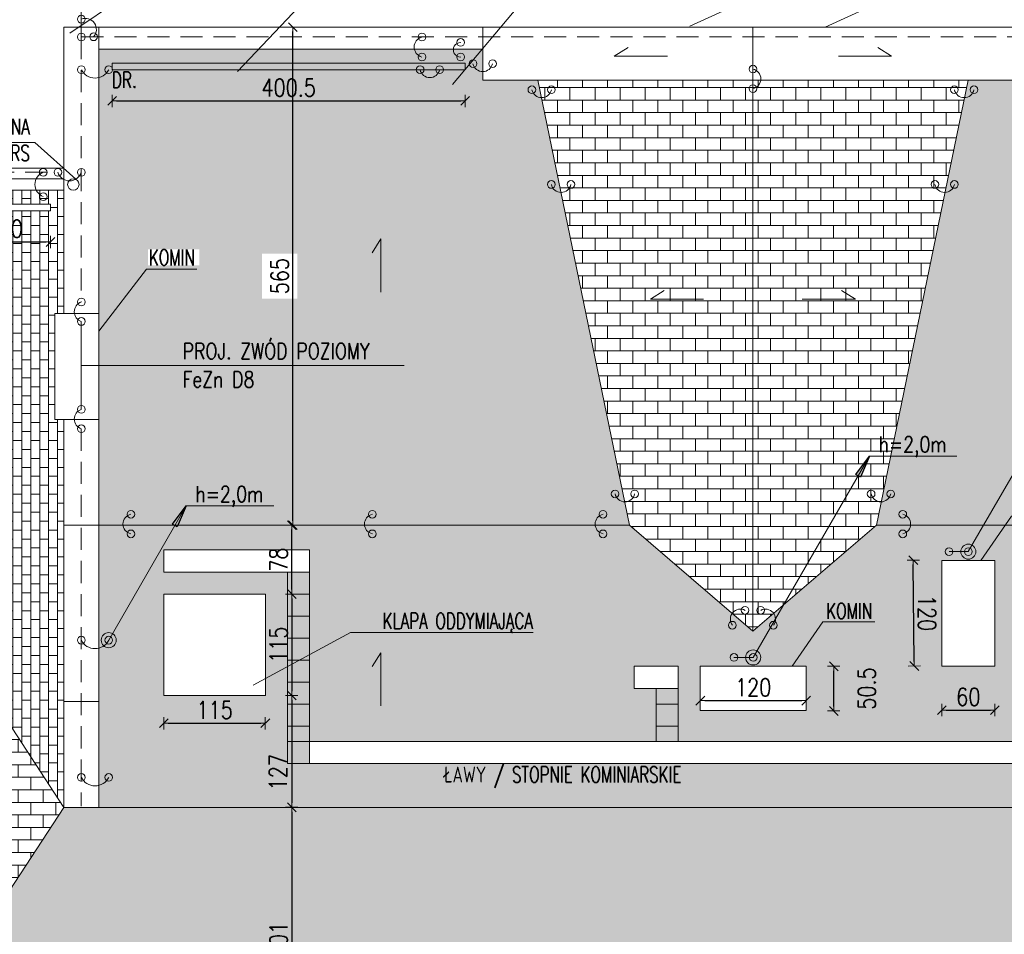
# Model space of a CAD drawing. Header units: millimetres. Extents: x 5973 to 39040, y 4443 to 37727.
# Tile 45 of 52: x 16274 to 17391, y 22097 to 23134. Entities that reach past the tile are written whole.
import ezdxf
from ezdxf.enums import TextEntityAlignment as Align

# ---------------------------------------------------------------- set-up
doc = ezdxf.new("R2010")
doc.units = ezdxf.units.MM
doc.linetypes.add('HIDDEN', pattern=[0.375, 0.25, -0.125])
for name, color, linetype, lineweight in [('!MODUS_OPIS', 3, 'Continuous', 13), ('Cienka', 3, 'Continuous', 9), ('E_0', 4, 'Continuous', 15), ('Widok', 1, 'Continuous', 15), ('WYMIAROWANIE', 1, 'Continuous', 18)]:
    doc.layers.add(name, color=color, linetype=linetype, lineweight=lineweight)
doc.layers.add('E_ODN', color=1, linetype='Continuous')
doc.layers.add('INSTALACJA ODGROMOWA', color=7, linetype='Continuous')
doc.styles.add('TXT', font='simplex.shx', dxfattribs={"width": 0.8})
doc.dimstyles.new('DIM100', dxfattribs={"dimscale": 5, "dimtxt": 4, "dimasz": 1, "dimexe": 0, "dimexo": 0, "dimgap": 1, "dimtad": 1, "dimdec": 4, "dimrnd": 0.5, "dimdsep": 46, "dimtxsty": 'TXT', "dimblk1": 'TICK1', "dimblk2": 'TICK1', "dimsah": 1, "dimcen": 0, "dimse1": 1, "dimse2": 1, "dimclrd": 1, "dimclre": 7, "dimclrt": 9, "dimadec": 0, "dimazin": 0, "dimtfac": 1, "dimtdec": 4, "dimtmove": 2, "dimatfit": 3, "dimldrblk": 'TICK1', "dimfxl": 1, "dimtolj": 1, "dimarcsym": 0})
pattern_1 = [(90, (0.04, 0), (-10.16, 6e-16), []), (180, (0.04, 0), (-10.16, -10.16), [10.16, -10.16])]

# ---------------------------------------------------------------- blocks, each defined once
blk = doc.blocks.new('TICK1')
at = {"color": 2}
blk.add_line((-1, -1), (1, 1), dxfattribs=at)
at = {"color": 0}
for p, q in [((0, 0), (-1, 0)), ((0, -1.4), (0, 1.4))]:
    blk.add_line(p, q, dxfattribs=at)
blk = doc.blocks.new('*D140')
at = {"layer": 'Defpoints', "color": 0, "transparency": 16777216}
for p in [(16552.6, 22336.1), (16437.6, 22306.8), (16552.6, 22306.8)]:
    blk.add_point(p, dxfattribs=at)
at = {"layer": 'WYMIAROWANIE', "color": 1, "lineweight": -2, "transparency": 16777216}
blk.add_line((16442.6, 22336.1), (16547.6, 22336.1), dxfattribs=at)
at = {"layer": 'WYMIAROWANIE', "color": 1, "lineweight": -2, "transparency": 16777216, "xscale": 5, "yscale": 5, "zscale": 5, "rotation": 180}
blk.add_blockref('TICK1', (16437.6, 22336.1), dxfattribs=at)
at = {"layer": 'WYMIAROWANIE', "color": 1, "lineweight": -2, "transparency": 16777216, "xscale": 5, "yscale": 5, "zscale": 5}
blk.add_blockref('TICK1', (16552.6, 22336.1), dxfattribs=at)
at = {"layer": 'WYMIAROWANIE', "color": 9, "transparency": 16777216, "insert": (16495.1, 22351.1), "char_height": 20, "attachment_point": 5, "style": 'TXT'}
blk.add_mtext('\\A1;115', dxfattribs=at)
blk = doc.blocks.new('*D141')
at = {"layer": 'Defpoints', "color": 0, "transparency": 16777216}
for p in [(16552.6, 22482.6), (16552.6, 22367.6), (16582.6, 22367.6)]:
    blk.add_point(p, dxfattribs=at)
at = {"layer": 'WYMIAROWANIE', "color": 1, "lineweight": -2, "transparency": 16777216}
blk.add_line((16582.6, 22477.6), (16582.6, 22372.6), dxfattribs=at)
at = {"layer": 'WYMIAROWANIE', "color": 1, "lineweight": -2, "transparency": 16777216, "xscale": 5, "yscale": 5, "zscale": 5}
for p, rotation in [((16582.6, 22482.6), 90), ((16582.6, 22367.6), 270)]:
    blk.add_blockref('TICK1', p, dxfattribs=dict(at, rotation=rotation))
at = {"layer": 'WYMIAROWANIE', "color": 9, "transparency": 16777216, "insert": (16567.6, 22425.1), "char_height": 20, "attachment_point": 5, "rotation": 90, "style": 'TXT'}
blk.add_mtext('\\A1;115', dxfattribs=at)
blk = doc.blocks.new('*D142')
at = {"layer": 'Defpoints', "color": 0, "transparency": 16777216}
for p in [(16582.6, 22560.7), (16582.6, 22560.7), (16582.6, 22482.6)]:
    blk.add_point(p, dxfattribs=at)
at = {"layer": 'WYMIAROWANIE', "color": 1, "lineweight": -2, "transparency": 16777216}
blk.add_line((16582.6, 22487.6), (16582.6, 22555.7), dxfattribs=at)
at = {"layer": 'WYMIAROWANIE', "color": 1, "lineweight": -2, "transparency": 16777216, "xscale": 5, "yscale": 5, "zscale": 5}
for p, rotation in [((16582.6, 22560.7), 90), ((16582.6, 22482.6), 270)]:
    blk.add_blockref('TICK1', p, dxfattribs=dict(at, rotation=rotation))
at = {"layer": 'WYMIAROWANIE', "color": 9, "transparency": 16777216, "insert": (16567.6, 22521.6), "char_height": 20, "attachment_point": 5, "rotation": 90, "style": 'TXT'}
blk.add_mtext('\\A1;78', dxfattribs=at)
blk = doc.blocks.new('*D143')
at = {"layer": 'Defpoints', "color": 0, "transparency": 16777216}
for p in [(16582.6, 23125.7), (16583.9, 23125.7), (16582.6, 22560.7)]:
    blk.add_point(p, dxfattribs=at)
at = {"layer": 'WYMIAROWANIE', "color": 1, "lineweight": -2, "transparency": 16777216}
blk.add_line((16583.9, 22565.7), (16583.9, 23120.7), dxfattribs=at)
at = {"layer": 'WYMIAROWANIE', "color": 1, "lineweight": -2, "transparency": 16777216, "xscale": 5, "yscale": 5, "zscale": 5}
for p, rotation in [((16583.9, 23125.7), 90), ((16583.9, 22560.7), 270)]:
    blk.add_blockref('TICK1', p, dxfattribs=dict(at, rotation=rotation))
at = {"layer": 'WYMIAROWANIE', "color": 9, "transparency": 16777216, "insert": (16568.9, 22843.2), "char_height": 20, "attachment_point": 5, "rotation": 90, "style": 'TXT'}
blk.add_mtext('\\A1;565', dxfattribs=at)
blk = doc.blocks.new('*D144')
at = {"layer": 'Defpoints', "color": 0, "transparency": 16777216}
for p in [(16552.6, 22367.6), (16552.6, 22240.7), (16582.6, 22240.7)]:
    blk.add_point(p, dxfattribs=at)
at = {"layer": 'WYMIAROWANIE', "color": 1, "lineweight": -2, "transparency": 16777216}
blk.add_line((16582.6, 22362.6), (16582.6, 22245.7), dxfattribs=at)
at = {"layer": 'WYMIAROWANIE', "color": 1, "lineweight": -2, "transparency": 16777216, "xscale": 5, "yscale": 5, "zscale": 5}
for p, rotation in [((16582.6, 22367.6), 90), ((16582.6, 22240.7), 270)]:
    blk.add_blockref('TICK1', p, dxfattribs=dict(at, rotation=rotation))
at = {"layer": 'WYMIAROWANIE', "color": 9, "transparency": 16777216, "insert": (16566.9, 22280.5), "char_height": 20, "attachment_point": 5, "rotation": 90, "style": 'TXT'}
blk.add_mtext('\\A1;127', dxfattribs=at)
blk = doc.blocks.new('*D145')
at = {"layer": 'Defpoints', "color": 0, "transparency": 16777216}
for p in [(16583.9, 22240.7), (16409.9, 21939.7), (16582.6, 21939.7)]:
    blk.add_point(p, dxfattribs=at)
at = {"layer": 'WYMIAROWANIE', "color": 1, "lineweight": -2, "transparency": 16777216}
blk.add_line((16582.6, 22235.7), (16582.6, 21944.7), dxfattribs=at)
at = {"layer": 'WYMIAROWANIE', "color": 1, "lineweight": -2, "transparency": 16777216, "xscale": 5, "yscale": 5, "zscale": 5}
for p, rotation in [((16582.6, 22240.7), 90), ((16582.6, 21939.7), 270)]:
    blk.add_blockref('TICK1', p, dxfattribs=dict(at, rotation=rotation))
at = {"layer": 'WYMIAROWANIE', "color": 9, "transparency": 16777216, "insert": (16567.6, 22090.2), "char_height": 20, "attachment_point": 5, "rotation": 90, "style": 'TXT'}
blk.add_mtext('\\A1;301', dxfattribs=at)
blk = doc.blocks.new('*D157')
at = {"layer": 'Defpoints', "color": 0, "transparency": 16777216}
for p in [(15561.9, 23463.7), (15561.9, 22625.2), (19083, 22625.2)]:
    blk.add_point(p, dxfattribs=at)
at = {"layer": 'WYMIAROWANIE', "color": 1, "lineweight": -2, "transparency": 16777216}
blk.add_line((19078, 23463.7), (15566.9, 23463.7), dxfattribs=at)
at = {"layer": 'WYMIAROWANIE', "color": 1, "lineweight": -2, "transparency": 16777216, "xscale": 5, "yscale": 5, "zscale": 5, "rotation": 180}
blk.add_blockref('TICK1', (15561.9, 23463.7), dxfattribs=at)
at = {"layer": 'WYMIAROWANIE', "color": 1, "lineweight": -2, "transparency": 16777216, "xscale": 5, "yscale": 5, "zscale": 5}
blk.add_blockref('TICK1', (19083, 23463.7), dxfattribs=at)
at = {"layer": 'WYMIAROWANIE', "color": 9, "transparency": 16777216, "insert": (17322.5, 23478.7), "char_height": 20, "attachment_point": 5, "style": 'TXT'}
blk.add_mtext('\\A1;3521', dxfattribs=at)
blk = doc.blocks.new('*D172')
at = {"layer": 'Defpoints', "color": 0, "transparency": 16777216}
for p in [(16650, 23125.7), (19382.3, 23125.7), (16650, 20607.6)]:
    blk.add_point(p, dxfattribs=at)
at = {"layer": 'WYMIAROWANIE', "color": 1, "lineweight": -2, "transparency": 16777216}
blk.add_line((19382.3, 20612.6), (19382.3, 23120.7), dxfattribs=at)
at = {"layer": 'WYMIAROWANIE', "color": 1, "lineweight": -2, "transparency": 16777216, "xscale": 5, "yscale": 5, "zscale": 5}
for p, rotation in [((19382.3, 23125.7), 90), ((19382.3, 20607.6), 270)]:
    blk.add_blockref('TICK1', p, dxfattribs=dict(at, rotation=rotation))
at = {"layer": 'WYMIAROWANIE', "color": 9, "transparency": 16777216, "insert": (19367.3, 21866.6), "char_height": 20, "attachment_point": 5, "rotation": 90, "style": 'TXT'}
blk.add_mtext('\\A1;2518', dxfattribs=at)
blk = doc.blocks.new('*D250')
at = {"layer": 'Defpoints', "color": 0, "transparency": 16777216}
for p in [(17319.9, 22400.7), (17379.9, 22400.7), (17379.9, 22351)]:
    blk.add_point(p, dxfattribs=at)
at = {"layer": 'WYMIAROWANIE', "color": 1, "lineweight": -2, "transparency": 16777216}
blk.add_line((17324.9, 22351), (17374.9, 22351), dxfattribs=at)
at = {"layer": 'WYMIAROWANIE', "color": 1, "lineweight": -2, "transparency": 16777216, "xscale": 5, "yscale": 5, "zscale": 5, "rotation": 180}
blk.add_blockref('TICK1', (17319.9, 22351), dxfattribs=at)
at = {"layer": 'WYMIAROWANIE', "color": 1, "lineweight": -2, "transparency": 16777216, "xscale": 5, "yscale": 5, "zscale": 5}
blk.add_blockref('TICK1', (17379.9, 22351), dxfattribs=at)
at = {"layer": 'WYMIAROWANIE', "color": 9, "transparency": 16777216, "insert": (17349.9, 22366), "char_height": 20, "attachment_point": 5, "style": 'TXT'}
blk.add_mtext('\\A1;60', dxfattribs=at)
blk = doc.blocks.new('*D251')
at = {"layer": 'Defpoints', "color": 0, "transparency": 16777216}
for p in [(17255.1, 22520.7), (17287.4, 22521), (17256.2, 22400.7)]:
    blk.add_point(p, dxfattribs=at)
at = {"layer": 'WYMIAROWANIE', "color": 1, "lineweight": -2, "transparency": 16777216}
blk.add_line((17288.5, 22406), (17287.4, 22516), dxfattribs=at)
at = {"layer": 'WYMIAROWANIE', "color": 1, "lineweight": -2, "transparency": 16777216, "xscale": 5, "yscale": 5, "zscale": 5}
for p, rotation in [((17287.4, 22521), 90.57167536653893), ((17288.6, 22401), 270.571675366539)]:
    blk.add_blockref('TICK1', p, dxfattribs=dict(at, rotation=rotation))
at = {"layer": 'WYMIAROWANIE', "color": 9, "transparency": 16777216, "insert": (17303, 22461.1), "char_height": 20, "attachment_point": 5, "rotation": 270.5717, "style": 'TXT'}
blk.add_mtext('\\A1;120', dxfattribs=at)
blk = doc.blocks.new('*D252')
at = {"layer": 'Defpoints', "color": 0, "transparency": 16777216}
for p in [(17045.9, 22395.9), (17165.9, 22395.9), (17165.9, 22361.7)]:
    blk.add_point(p, dxfattribs=at)
at = {"layer": 'WYMIAROWANIE', "color": 1, "lineweight": -2, "transparency": 16777216}
blk.add_line((17050.9, 22361.7), (17160.9, 22361.7), dxfattribs=at)
at = {"layer": 'WYMIAROWANIE', "color": 1, "lineweight": -2, "transparency": 16777216, "xscale": 5, "yscale": 5, "zscale": 5, "rotation": 180}
blk.add_blockref('TICK1', (17045.9, 22361.7), dxfattribs=at)
at = {"layer": 'WYMIAROWANIE', "color": 1, "lineweight": -2, "transparency": 16777216, "xscale": 5, "yscale": 5, "zscale": 5}
blk.add_blockref('TICK1', (17165.9, 22361.7), dxfattribs=at)
at = {"layer": 'WYMIAROWANIE', "color": 9, "transparency": 16777216, "insert": (17105.9, 22376.7), "char_height": 20, "attachment_point": 5, "style": 'TXT'}
blk.add_mtext('\\A1;120', dxfattribs=at)
blk = doc.blocks.new('*D253')
at = {"layer": 'Defpoints', "color": 0, "transparency": 16777216}
for p in [(17165.9, 22400.7), (17197.3, 22400.7), (17165.9, 22350)]:
    blk.add_point(p, dxfattribs=at)
at = {"layer": 'WYMIAROWANIE', "color": 1, "lineweight": -2, "transparency": 16777216}
blk.add_line((17197.3, 22355), (17197.3, 22395.7), dxfattribs=at)
at = {"layer": 'WYMIAROWANIE', "color": 1, "lineweight": -2, "transparency": 16777216, "xscale": 5, "yscale": 5, "zscale": 5}
for p, rotation in [((17197.3, 22400.7), 90), ((17197.3, 22350), 270)]:
    blk.add_blockref('TICK1', p, dxfattribs=dict(at, rotation=rotation))
at = {"layer": 'WYMIAROWANIE', "color": 9, "transparency": 16777216, "insert": (17234.8, 22375.4), "char_height": 20, "attachment_point": 5, "rotation": 90, "style": 'TXT'}
blk.add_mtext('\\A1;50.5', dxfattribs=at)
blk = doc.blocks.new('E_PUSZKA')
at = {"layer": 'E_0', "color": 3}
blk.add_circle((0, 0), 4.35, dxfattribs=at)
blk = doc.blocks.new('E_STRZ_GORA')
at = {"layer": 'E_ODN'}
for p, q in [((-20.6, -27.7), (0, 0)), ((0, 0), (-13.7, -31.7)), ((-13.7, -31.7), (-20.6, -27.7))]:
    blk.add_line(p, q, dxfattribs=at)
blk.add_solid([(-13.7, -31.7), (-20.6, -27.7), (0, 0), (-20.6, -27.7)], dxfattribs=at)
blk = doc.blocks.new('ODGROMÓWKA')
at = {"layer": '!MODUS_OPIS', "ltscale": 0.7}
for p, q in [((4026.4, 14178.3), (3660.4, 14178.3)), ((4754.4, 14119.3), (4666.4, 13967)), ((4554.3, 14075.4), (4422.4, 13847)), ((4653.4, 14075.4), (4554.3, 14075.4)), ((3779.4, 14018.9), (3691.5, 13866.6)), ((3878.6, 14018.9), (3779.4, 14018.9))]:
    blk.add_line(p, q, dxfattribs=at)
at = {"layer": 'E_0'}
for p, q in [((3660.4, 14582.4), (3660.4, 14550.8)), ((3660.4, 14228.1), (3660.4, 14128.4)), ((4666.4, 13967), (4644.6, 13967)), ((4422.4, 13847), (4400.6, 13847))]:
    blk.add_line(p, q, dxfattribs=at)
at = {"layer": 'E_0', "color": 2, "linetype": 'HIDDEN', "ltscale": 100}
for p, q in [((3660.4, 14550.8), (3660.4, 14250.2)), ((3660.4, 14550.8), (5164.4, 14550.8)), ((2884.4, 14397.3), (3633.9, 14397.3)), ((3660.4, 14106.4), (3660.4, 13678.3))]:
    blk.add_line(p, q, dxfattribs=at)
at = {"layer": 'E_0', "color": 1}
for centre in [(4666.4, 13967), (4422.4, 13847)]:
    blk.add_circle(centre, 8.54, dxfattribs=at)
at = {"layer": 'E_0'}
blk.add_circle((3691.5, 13866.6), 8.54, dxfattribs=at)
for centre, radius, start, end in [((3665, 14559.4), 12.5, 317.9516, 111.5399), ((4049.6, 14539.4), 11.7, 104.2512, 255.7488), ((4090.6, 14536.3), 8.26, 88.9353, 271.0647), ((4115.7, 14522.8), 11.3, 191.8092, 348.1908), ((3676, 14521.5), 17.4, 206.6522, 333.3478), ((4055.7, 14516), 11.3, 191.8092, 348.1908), ((4419.8, 14503.3), 11.3, 281.8092, 78.1908), ((4182.5, 14493.3), 11.3, 191.8092, 348.1908), ((4661.7, 14493.3), 11.3, 191.8092, 348.1908), ((3622.8, 14383.5), 14.9, 112.2716, 247.7284), ((3647.1, 14401.4), 13.9, 197.2901, 342.7099), ((4204.6, 14385.8), 11.3, 191.8092, 348.1908), ((4639.6, 14385.8), 11.3, 191.8092, 348.1908), ((3664.2, 14239.1), 11.7, 108.7428, 251.2572), ((3664.1, 14117.4), 11.6, 108.6349, 251.3651), ((4276.9, 14034.8), 11.3, 191.8092, 348.1908), ((4567.3, 14034.8), 11.3, 191.8092, 348.1908), ((3719, 13998.3), 11.3, 101.8092, 258.1908), ((3992.8, 13998.3), 11.3, 101.8092, 258.1908), ((4254.4, 13998.3), 11.3, 101.8092, 258.1908), ((4589.7, 13998.3), 11.3, 281.8092, 78.1908), ((4407.8, 13890.5), 11.3, 61.2079, 217.5895), ((4436.4, 13890.5), 11.3, 322.4105, 118.7921), ((3676, 13874.4), 17.4, 206.6522, 333.3478), ((3676, 13718.7), 17.4, 206.6522, 333.3478)]:
    blk.add_arc(centre, radius, start, end, dxfattribs=at)
at = {"layer": '!MODUS_OPIS', "ltscale": 0.7, "xscale": 0.75, "yscale": 0.75, "zscale": 0.75}
for p in [(4554.3, 14075.4), (3779.4, 14018.9)]:
    blk.add_blockref('E_STRZ_GORA', p, dxfattribs=at)
at = {"layer": 'E_0'}
for p, rotation in [((3660.4, 14571), 89.99999999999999), ((3660.4, 14571), 89.99999999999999), ((3660.4, 14571), 180), ((3660.4, 14550.8), 180), ((3674.3, 14551), 152.0940550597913), ((3660.4, 14513.7), 180), ((3691.5, 14513.7), 180), ((4044.7, 14513.7), 180), ((4066.8, 14513.7), 180), ((4104.7, 14520.5), 180), ((4126.8, 14520.5), 180), ((4422.1, 14514.4), 270), ((4422.1, 14492.2), 270), ((4650.6, 14490.9), 180), ((4672.8, 14490.9), 180), ((3617.2, 14397.3), 89.99999999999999), ((3633.9, 14397.3), 180), ((3660.4, 14397.3), 180), ((4628.5, 14383.5), 180), ((4650.6, 14383.5), 180), ((3617.2, 14369.7), 89.99999999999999), ((3660.4, 14128.4), 84.43657827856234), ((3660.4, 14106.4), 84.43657827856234), ((4556.2, 14032.5), 180), ((4578.4, 14032.5), 180), ((3716.7, 14009.4), 89.99999999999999), ((3990.5, 14009.4), 89.99999999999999), ((4252.1, 14009.4), 89.99999999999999), ((3716.7, 13987.2), 89.99999999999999), ((3990.5, 13987.2), 89.99999999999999), ((4252.1, 13987.2), 89.99999999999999), ((4666.4, 13967), 180), ((4430.9, 13900.5), 130.6012946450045), ((4445.4, 13883.6), 130.6012946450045), ((3660.4, 13866.6), 180), ((3691.5, 13866.6), 180), ((4422.4, 13847), 180), ((3660.4, 13710.9), 180), ((3691.5, 13710.9), 180)]:
    blk.add_blockref('E_PUSZKA', p, dxfattribs=dict(at, rotation=rotation))
at = {"layer": 'E_0', "xscale": -1}
for p, rotation in [((4046.8, 14550.8), 95.56342172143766), ((4090.7, 14544.6), 95.56342172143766), ((4046.8, 14528.1), 95.56342172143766), ((4090.7, 14528.1), 95.56342172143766), ((4171.4, 14490.9), 180), ((4193.6, 14490.9), 180), ((4193.5, 14383.5), 180), ((4215.7, 14383.5), 180), ((3660.4, 14250.2), 95.56342172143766), ((3660.4, 14228.1), 95.56342172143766), ((4265.8, 14032.5), 180), ((4288, 14032.5), 180), ((4592.1, 14009.4), 270), ((4592.1, 13987.2), 270), ((4413.2, 13900.5), 229.3987053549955), ((4398.8, 13883.6), 229.3987053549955)]:
    blk.add_blockref('E_PUSZKA', p, dxfattribs=dict(at, rotation=rotation))
at = {"layer": 'E_0'}
for p in [(4644.6, 13967), (4400.6, 13847)]:
    blk.add_blockref('E_PUSZKA', p, dxfattribs=at)
at = {"layer": '!MODUS_OPIS', "ltscale": 0.7, "style": 'TXT', "width": 0.8}
for s, p in [('PROJ. ZWÓD POZIOMY', (3775.3, 14194.5)), ('FeZn D8', (3775.3, 14162.3))]:
    blk.add_text(s, height=18, dxfattribs=at).set_placement(p, align=Align.MIDDLE_LEFT)
for p in [(4603.3, 14088.8), (3828.4, 14032.3)]:
    blk.add_text('h=2,0m', height=18, dxfattribs=at).set_placement(p, align=Align.MIDDLE_CENTER)
blk = doc.blocks.new('*D303')
at = {"layer": 'Defpoints', "color": 0, "transparency": 16777216}
for p in [(16378.9, 23077.3), (16779.2, 23077.3), (16779.2, 23042)]:
    blk.add_point(p, dxfattribs=at)
at = {"layer": 'WYMIAROWANIE', "color": 1, "lineweight": -2, "transparency": 16777216}
blk.add_line((16383.9, 23042), (16774.2, 23042), dxfattribs=at)
at = {"layer": 'WYMIAROWANIE', "color": 1, "lineweight": -2, "transparency": 16777216, "xscale": 5, "yscale": 5, "zscale": 5, "rotation": 180}
blk.add_blockref('TICK1', (16378.9, 23042), dxfattribs=at)
at = {"layer": 'WYMIAROWANIE', "color": 1, "lineweight": -2, "transparency": 16777216, "xscale": 5, "yscale": 5, "zscale": 5}
blk.add_blockref('TICK1', (16779.2, 23042), dxfattribs=at)
at = {"layer": 'WYMIAROWANIE', "color": 9, "transparency": 16777216, "insert": (16579.1, 23057), "char_height": 20, "attachment_point": 5, "style": 'TXT'}
blk.add_mtext('\\A1;400.5', dxfattribs=at)
blk = doc.blocks.new('*D305')
at = {"layer": 'Defpoints', "color": 0, "transparency": 16777216}
for p in [(16218.9, 22917.3), (16308.9, 22917.3), (16308.9, 22882)]:
    blk.add_point(p, dxfattribs=at)
at = {"layer": 'WYMIAROWANIE', "color": 1, "lineweight": -2, "transparency": 16777216}
blk.add_line((16223.9, 22882), (16303.9, 22882), dxfattribs=at)
at = {"layer": 'WYMIAROWANIE', "color": 1, "lineweight": -2, "transparency": 16777216, "xscale": 5, "yscale": 5, "zscale": 5, "rotation": 180}
blk.add_blockref('TICK1', (16218.9, 22882), dxfattribs=at)
at = {"layer": 'WYMIAROWANIE', "color": 1, "lineweight": -2, "transparency": 16777216, "xscale": 5, "yscale": 5, "zscale": 5}
blk.add_blockref('TICK1', (16308.9, 22882), dxfattribs=at)
at = {"layer": 'WYMIAROWANIE', "color": 9, "transparency": 16777216, "insert": (16263.9, 22897), "char_height": 20, "attachment_point": 5, "style": 'TXT'}
blk.add_mtext('\\A1;90', dxfattribs=at)

msp = doc.modelspace()

# ---------------------------------------------------------------- hatches: boundary and pattern name
at = {"layer": 'Cienka', "transparency": 33554483}
h = msp.add_hatch(dxfattribs=at)
h.set_pattern_fill('AR-B816', color=256, scale=0.05, angle=90)
h.set_pattern_definition(pattern_1)
h.paths.add_polyline_path([(17411.92242, 23065.66483), (17349.56704, 23065.66483), (17245.57584, 22560.66483), (17827.90707, 22560.66483), (17827.90707, 23100.66483), (17411.92242, 23100.66483)])
h.paths.add_polyline_path([(16363.90707, 23100.66483), (16363.90707, 22560.66483), (16965.57584, 22560.66483), (16861.58464, 23065.66483), (16799.22925, 23065.66483), (16799.22925, 23100.66483)])
h.paths.add_polyline_path([(16548.86047, 22817.5934), (16548.86047, 22868.73626), (16588.86047, 22868.73626), (16588.86047, 22817.5934)], flags=16)
h.paths.add_polyline_path([(17401.62004, 22592.40347), (17459.82004, 22592.40347), (17459.82004, 22574.40347), (17401.62004, 22574.40347)], flags=16)
h.paths.add_polyline_path([(16419.4316, 22873.47307), (16477.6316, 22873.47307), (16477.6316, 22855.47307), (16419.4316, 22855.47307)], flags=16)
h = msp.add_hatch(dxfattribs=at)
h.set_pattern_fill('AR-B816', color=256, scale=0.07)
h.paths.add_polyline_path([(16861.58464, 23065.66483), (16965.57584, 22560.66483), (17105.57584, 22440.66483), (17105.57584, 23065.66483)])
h.paths.add_polyline_path([(17105.57584, 23065.66483), (17105.57584, 22440.66483), (17245.57584, 22560.66483), (17349.56704, 23065.66483)])
h = msp.add_hatch(dxfattribs=at)
h.set_pattern_fill('AR-B816', color=256, scale=0.05, angle=90)
h.set_pattern_definition(pattern_1)
h.paths.add_polyline_path([(16213.90707, 22940.66483), (16213.90707, 22670.5587), (16203.90707, 22670.66483), (16123.90707, 22589.33174), (16043.90707, 22670.5587), (16033.90707, 22670.5587), (16033.90707, 22940.66483), (15586.90707, 22940.66483), (15674.11246, 22835.66483), (15978.90707, 22835.66483), (15978.90707, 22810.66483), (15694.87565, 22810.66483), (15956.90707, 22495.16483), (16016.40707, 22495.16483), (16049.72381, 22444.16483), (16190.96678, 22444.16483), (16323.90707, 22240.66483), (16323.90707, 22680.66483), (16313.90707, 22680.66483), (16313.90707, 22800.66483), (16323.90707, 22800.66483), (16323.90707, 22940.66483)])
h.paths.add_polyline_path([(16308.90707, 22917.33893), (16218.90707, 22917.33893), (16218.90707, 22924.83893), (16308.90707, 22924.83893)], flags=16)
h.paths.add_polyline_path([(16023.90707, 22917.33893), (15623.5849, 22917.33893), (15623.5849, 22924.83893), (16023.90707, 22924.83893)], flags=16)
h.paths.add_polyline_path([(15978.90707, 22670.66483), (15928.90707, 22670.66483), (15928.90707, 22770.66483), (15978.90707, 22770.66483)], flags=16)
h = msp.add_hatch(dxfattribs=at)
h.set_pattern_fill('AR-B816', color=256, scale=0.05, angle=90)
h.set_pattern_definition(pattern_1)
h.paths.add_polyline_path([(17402.63498, 22315.52833), (17377.63498, 22315.52833), (17020.90707, 22315.52833), (16995.90707, 22315.52833), (16602.63498, 22315.52833), (16602.63498, 22290.52833), (17427.63498, 22290.52833), (17427.63498, 22299.27953), (17427.63498, 22315.52833)])
h.paths.add_polyline_path([(16602.63498, 22532.58715), (16437.63498, 22532.58715), (16437.63498, 22507.58715), (16577.63498, 22507.58715), (16602.63498, 22507.58715)])
h.paths.add_polyline_path([(17020.90707, 22400.66483), (16970.90707, 22400.66483), (16970.90707, 22375.66483), (17020.90707, 22375.66483)])
h.paths.add_polyline_path([(17452.63498, 22495.52833), (17452.63498, 22520.52833), (17427.63498, 22520.52833), (17402.63498, 22520.52833), (17402.63498, 22495.52833), (17427.63498, 22495.52833)])
h.paths.add_polyline_path([(16363.90707, 22240.66483), (17827.90707, 22240.66483), (17827.90707, 22560.66483), (17245.57584, 22560.66483), (17105.57584, 22440.66483), (16965.57584, 22560.66483), (16363.90707, 22560.66483)])
h.paths.add_polyline_path([(17045.90707, 22400.66483), (17165.90707, 22400.66483), (17165.90707, 22350.66483), (17045.90707, 22350.66483)], flags=16)
h.paths.add_polyline_path([(17319.90707, 22400.66483), (17319.90707, 22520.66483), (17379.90707, 22520.66483), (17379.90707, 22400.66483)], flags=16)
h.paths.add_polyline_path([(16552.63498, 22482.58715), (16552.63498, 22367.58715), (16437.63498, 22367.58715), (16437.63498, 22482.58715)], flags=16)
h = msp.add_hatch(dxfattribs=at)
h.set_pattern_fill('AR-B816', color=256, scale=0.07)
h.paths.add_polyline_path([(15946.90707, 21901.66483), (15946.90707, 22064.66483), (15946.90707, 22089.66483), (15921.90707, 22089.66483), (15921.90707, 21901.66483), (15921.90707, 21876.66483), (15921.90707, 21399.66483), (15936.60049, 21399.66483), (15946.90707, 21417.51636), (15946.90707, 21424.66483), (15946.90707, 21522.73883)])
h.paths.add_polyline_path([(15800.90707, 21901.66483), (15800.90707, 21951.66483), (15775.90707, 21951.66483), (15775.90707, 21926.66483), (15775.90707, 21876.66483), (15800.90707, 21876.66483)])
h.paths.add_polyline_path([(15826.28041, 21841.66483), (15826.28041, 21851.66483), (15647.90707, 21851.66483), (15647.90707, 21841.66483)])
h.paths.add_polyline_path([(15826.28041, 21681.66483), (15647.90707, 21681.66483), (15647.90707, 21671.66483), (15826.28041, 21671.66483)])
h.paths.add_polyline_path([(15647.90707, 21516.66483), (15647.90707, 21506.66483), (15826.28041, 21506.66483), (15826.28041, 21516.66483)])
h.paths.add_polyline_path([(15826.28041, 21346.66483), (15647.90707, 21346.66483), (15647.90707, 21336.66483), (15826.28041, 21336.66483)])
h.paths.add_polyline_path([(15647.90707, 21181.66483), (15647.90707, 21171.66483), (15826.28041, 21171.66483), (15826.28041, 21181.66483)])
h.paths.add_polyline_path([(15826.28041, 21011.66483), (15647.90707, 21011.66483), (15647.90707, 21001.66483), (15826.28041, 21001.66483)])
h.paths.add_polyline_path([(16049.72381, 22444.16483), (16016.40707, 22495.16483), (15647.90707, 22049.66483), (15647.90707, 20632.63121), (16058.02649, 20632.63121), (16058.02649, 21833.66483), (16323.90707, 22240.66483), (16190.96678, 22444.16483)])
h.paths.add_polyline_path([(15647.90707, 21681.66483), (15647.90707, 21841.66483), (15826.28041, 21841.66483), (15907.6135, 21761.66483), (15826.28041, 21681.66483)], flags=16)
h.paths.add_polyline_path([(15647.90707, 21346.66483), (15647.90707, 21506.66483), (15826.28041, 21506.66483), (15907.6135, 21426.66483), (15826.28041, 21346.66483)], flags=16)
h.paths.add_polyline_path([(15914.24016, 22174.66483), (16014.24016, 22174.66483), (16014.24016, 22114.66483), (15914.24016, 22114.66483)], flags=16)
h.paths.add_polyline_path([(15914.24016, 21374.66483), (16014.24016, 21374.66483), (16014.24016, 21314.66483), (15914.24016, 21314.66483)], flags=16)
h.paths.add_polyline_path([(15647.90707, 21011.66483), (15647.90707, 21171.66483), (15826.28041, 21171.66483), (15907.6135, 21091.66483), (15826.28041, 21011.66483)], flags=16)
h.paths.add_polyline_path([(15702.90707, 22049.66483), (15835.90707, 22049.66483), (15835.90707, 21976.66483), (15702.90707, 21976.66483)], flags=16)
h.paths.add_polyline_path([(15707.90707, 22044.66483), (15830.90707, 22044.66483), (15830.90707, 21981.66483), (15707.90707, 21981.66483)], flags=0)
h = msp.add_hatch(dxfattribs=at)
h.set_pattern_fill('AR-B816', color=256, scale=0.05, angle=90)
h.set_pattern_definition(pattern_1)
h.paths.add_polyline_path([(17649.90707, 21764.66483), (18197.40707, 21764.66483), (18197.40707, 21789.66483), (17649.90707, 21789.66483)])
h.paths.add_polyline_path([(18298.54254, 21614.66483), (18599.90707, 21614.66483), (18624.90707, 21614.66483), (18624.90707, 21639.66483), (18599.90707, 21639.66483), (18289.45197, 21639.66483)])
h.paths.add_polyline_path([(18298.54254, 21614.66483), (18289.45197, 21639.66483), (18197.40707, 21639.66483), (18172.40707, 21639.66483), (18172.40707, 21614.66483)])
h.paths.add_polyline_path([(17524.90707, 21764.66483), (17549.90707, 21764.66483), (17549.90707, 21789.66483), (16349.90707, 21789.66483), (16349.90707, 21764.66483)])
h.paths.add_polyline_path([(17524.90707, 21604.66483), (17524.90707, 21579.66483), (17549.90707, 21579.66483), (17674.90707, 21579.66483), (17674.90707, 21604.66483), (17649.90707, 21604.66483), (17549.90707, 21604.66483)])
h.paths.add_polyline_path([(16553.02423, 21547.51551), (16543.02423, 21547.51551), (16542.99991, 21277.66034), (16553.02423, 21277.65943)])
h.paths.add_polyline_path([(16722.99991, 21277.64411), (16723.0182, 21480.66483), (16721.40707, 21480.66483), (16721.40707, 21488.16483), (16723.01888, 21488.16483), (16723.02423, 21547.51551), (16713.02423, 21547.51551), (16713.02423, 21277.64501)])
h.paths.add_polyline_path([(16869.90482, 21547.51551), (16859.90482, 21547.51551), (16859.88049, 21277.63178), (16869.90482, 21277.63087)])
h.paths.add_polyline_path([(17039.88049, 21277.61555), (17039.90482, 21547.51551), (17029.90482, 21547.51551), (17029.90482, 21277.61645)])
h.paths.add_polyline_path([(17269.90482, 21547.51551), (17259.90482, 21547.51551), (17259.88049, 21277.59573), (17269.90482, 21277.59482)])
h.paths.add_polyline_path([(17439.88049, 21277.5795), (17439.90482, 21547.51551), (17429.90482, 21547.51551), (17429.90482, 21277.5804)])
h.paths.add_polyline_path([(17669.90482, 21547.51551), (17659.90482, 21547.51551), (17659.88049, 21277.55968), (17669.90482, 21277.55877)])
h.paths.add_polyline_path([(17839.88048, 21277.54345), (17839.90482, 21547.51551), (17829.90482, 21547.51551), (17829.90482, 21277.54435)])
h.paths.add_polyline_path([(18149.89512, 21277.51551), (18239.86966, 21277.5074), (18239.89399, 21547.51551), (18229.89399, 21547.51551), (18229.89399, 21277.51551)])
h.paths.add_polyline_path([(18069.89399, 21547.51551), (18059.89399, 21547.51551), (18059.86966, 21277.52363), (18069.89399, 21277.52272)])
h.paths.add_polyline_path([(16058.02649, 21833.66483), (16323.90707, 22240.66483), (17867.90707, 22240.66483), (17867.90707, 22120.66483), (18037.90707, 21816.16483), (18497.90707, 21816.16483), (18649.90707, 21669.69511), (18649.90707, 21564.66483), (18709.90707, 21564.66483), (18709.90707, 21611.87812), (19056.97911, 21277.43376), (16468.20403, 21277.66708)])
h.paths.add_polyline_path([(16633.02423, 21628.8486), (16713.02423, 21547.51551), (16713.02423, 21277.51551), (16553.02423, 21277.51551), (16553.02423, 21547.51551)])
h.paths.add_polyline_path([(16949.90482, 21628.8486), (17029.90482, 21547.51551), (17029.90482, 21277.51551), (16869.90482, 21277.51551), (16869.90482, 21547.51551)])
h.paths.add_polyline_path([(17349.90482, 21628.8486), (17429.90482, 21547.51551), (17429.90482, 21277.51551), (17269.90482, 21277.51551), (17269.90482, 21547.51551)])
h.paths.add_polyline_path([(17749.90482, 21628.8486), (17829.90482, 21547.51551), (17829.90482, 21277.51551), (17669.90482, 21277.51551), (17669.90482, 21547.51551)])
h.paths.add_polyline_path([(18149.89399, 21628.8486), (18229.89399, 21547.51551), (18229.89399, 21277.51551), (18069.89399, 21277.51551), (18069.89399, 21547.51551)])
h.paths.add_polyline_path([(18219.90707, 21679.66483), (18219.90707, 21799.66483), (18274.90707, 21799.66483), (18274.90707, 21679.66483)], flags=16)
h.paths.add_polyline_path([(16349.90707, 21839.66483), (16349.90707, 21939.66483), (16409.90707, 21939.66483), (16409.90707, 21839.66483)], flags=16)
h.paths.add_polyline_path([(16819.90707, 21839.66483), (16819.90707, 21959.66483), (16879.90707, 21959.66483), (16879.90707, 21839.66483)], flags=16)
h.paths.add_polyline_path([(17569.90707, 21649.66483), (17569.90707, 21769.66483), (17629.90707, 21769.66483), (17629.90707, 21649.66483)], flags=16)
h.paths.add_polyline_path([(16744.90707, 21332.66483), (16744.90707, 21465.66483), (16817.90707, 21465.66483), (16817.90707, 21332.66483)], flags=16)
h.paths.add_polyline_path([(17114.90707, 21332.66483), (17114.90707, 21465.66483), (17187.90707, 21465.66483), (17187.90707, 21332.66483)], flags=16)
h.paths.add_polyline_path([(17514.90707, 21332.66483), (17514.90707, 21465.66483), (17587.90707, 21465.66483), (17587.90707, 21332.66483)], flags=16)
h.paths.add_polyline_path([(18414.90707, 21332.66483), (18414.90707, 21465.66483), (18487.90707, 21465.66483), (18487.90707, 21332.66483)], flags=16)
h.paths.add_polyline_path([(16749.90707, 21337.66483), (16749.90707, 21460.66483), (16812.90707, 21460.66483), (16812.90707, 21337.66483)], flags=0)
h.paths.add_polyline_path([(17119.90707, 21337.66483), (17119.90707, 21460.66483), (17182.90707, 21460.66483), (17182.90707, 21337.66483)], flags=0)
h.paths.add_polyline_path([(17519.90707, 21337.66483), (17519.90707, 21460.66483), (17582.90707, 21460.66483), (17582.90707, 21337.66483)], flags=0)
h.paths.add_polyline_path([(18419.90707, 21337.66483), (18419.90707, 21460.66483), (18482.90707, 21460.66483), (18482.90707, 21337.66483)], flags=0)

# ---------------------------------------------------------------- linework, layer by layer
at = {"layer": '!MODUS_OPIS', "ltscale": 0.7}
for points in [[(16330.9498, 23118.73558), (16391.65547, 23160.15548), (16520.78848, 23160.15548)], [(16521.01058, 23075.41604), (16604.8349, 23164.15892), (16797.01346, 23164.15892)], [(16764.93155, 23060.70301), (16846.74604, 23158.48542), (17021.88931, 23158.48542)], [(17034.0742, 23126.82434), (17103.9888, 23158.88396), (17260.37701, 23159.14115)], [(17187.37291, 23125.66483), (17260.37701, 23159.14115), (17367.6786, 23158.88396)], [(17008.63129, 23092.65063), (16948.34872, 23092.65063), (16964.0473, 23102.69773)], [(17202.52039, 23092.65063), (17262.80296, 23092.65063), (17247.10437, 23102.69773)], [(16136.98943, 22994.7981), (16291.02798, 22994.7981)], [(16291.02798, 22994.7981), (16337.6446, 22953.1066)], [(16683.75206, 22825.20601), (16683.75206, 22885.48858), (16673.70497, 22869.79)], [(16363.90707, 22780.66483), (16417.95246, 22851.02646), (16474.84024, 22851.02646)], [(17049.66709, 22816.96739), (16989.38452, 22816.96739), (17005.08311, 22827.01449)], [(17161.48459, 22816.96739), (17221.76716, 22816.96739), (17206.06857, 22827.01449)], [(17364.24032, 22520.66483), (17398.95246, 22571.02646), (17459.50092, 22571.02646)], [(17150.24032, 22400.66483), (17184.95246, 22451.02646), (17243.68035, 22451.02646)], [(16538.76399, 22379.11351), (16649.2141, 22438.82277), (16856.20322, 22438.82277)], [(16683.75206, 22355.80574), (16683.75206, 22416.08831), (16673.70497, 22400.38972)]]:
    msp.add_lwpolyline(points, dxfattribs=at)
at = {"layer": 'Widok'}
for points in [[(19083.02706, 22379.66483), (18622.90707, 22379.66483), (18622.90707, 22965.66483), (17867.90707, 22965.66483), (17867.90707, 23125.66483), (16323.90707, 23125.66483), (16323.90707, 22965.66483), (15561.90707, 22965.66483), (15561.90707, 22024.66483), (15622.90707, 22024.66483), (15622.90707, 20607.63121)], [(16323.90707, 23125.66483), (16323.90707, 22800.66483)], [(16323.90707, 23125.66483), (16323.90707, 23125.66483), (16363.90707, 23125.66483), (16363.90707, 22800.66483)], [(16799.22925, 23125.66483), (16799.22925, 23065.66483), (17411.92242, 23065.66483)], [(17105.57584, 23125.66483), (16849.22925, 23125.66483)], [(17105.57584, 23125.66483), (17105.57584, 22440.66483)], [(17105.57584, 23125.66483), (17361.92242, 23125.66483)], [(16363.90707, 23100.66483), (16363.90707, 23100.66483), (16799.22925, 23100.66483)], [(16861.58464, 23065.66483), (16965.57584, 22560.66483)], [(17349.56704, 23065.66483), (17245.57584, 22560.66483)], [(16323.90707, 22953.66483), (15573.90707, 22953.66483), (15573.90707, 22036.66483), (15634.90707, 22036.66483), (15634.90707, 20632.63121)], [(16323.90707, 22940.66483), (15586.90707, 22940.66483), (15586.90707, 22049.66483), (15647.90707, 22049.66483), (15647.90707, 20632.63121)], [(16323.90707, 22940.66483), (16323.90707, 22800.66483)], [(16323.90707, 22680.66483), (16323.90707, 22240.66483), (17867.90707, 22240.66483), (18597.90707, 22940.66483)], [(16313.90707, 22680.66483), (16313.90707, 22680.66483), (16313.90707, 22800.66483), (16363.90707, 22800.66483), (16363.90707, 22680.66483), (16313.90707, 22680.66483)], [(16323.90707, 22680.66483), (16323.90707, 22560.66483), (16965.57584, 22560.66483)], [(16363.90707, 22680.66483), (16363.90707, 22240.66483)], [(16965.57584, 22560.66483), (17105.57584, 22440.66483), (17105.57584, 22560.66483)], [(17245.57584, 22560.66483), (17105.57584, 22440.66483)], [(17245.57584, 22560.66483), (17827.90707, 22560.66483)], [(16602.63498, 22532.58715), (16602.63498, 22532.58715), (16437.63498, 22532.58715), (16437.63498, 22507.58715), (16602.63498, 22507.58715), (16602.63498, 22532.58715)], [(16577.63498, 22315.52833), (17377.63498, 22315.52833), (17402.63498, 22315.52833), (17402.63498, 22520.52833), (17427.63498, 22520.52833), (17452.63498, 22520.52833), (17452.63498, 22495.52833), (17402.63498, 22495.52833), (17427.63498, 22495.52833), (17427.63498, 22299.27953)], [(17379.90707, 22400.66483), (17379.90707, 22400.66483), (17379.90707, 22520.66483), (17319.90707, 22520.66483), (17319.90707, 22400.66483), (17379.90707, 22400.66483)], [(16602.63498, 22507.58715), (16602.63498, 22482.58715), (16577.63498, 22482.58715), (16577.63498, 22507.58715)], [(16437.63498, 22482.58715), (16437.63498, 22367.58715), (16437.63498, 22367.58715), (16552.63498, 22367.58715), (16552.63498, 22482.58715), (16437.63498, 22482.58715)], [(16602.63498, 22482.58715), (16602.63498, 22457.58715), (16577.63498, 22457.58715), (16577.63498, 22482.58715)], [(16602.63498, 22457.58715), (16602.63498, 22432.58715), (16577.63498, 22432.58715), (16577.63498, 22457.58715)], [(16323.90707, 22240.66483), (16190.96678, 22444.16483)], [(16602.63498, 22432.58715), (16602.63498, 22407.58715), (16577.63498, 22407.58715), (16577.63498, 22432.58715)], [(16577.63498, 22414.58715), (16577.63498, 22397.45065)], [(16602.63498, 22407.58715), (16602.63498, 22382.58715), (16577.63498, 22382.58715), (16577.63498, 22407.58715)], [(17020.90707, 22400.66483), (17020.90707, 22400.66483), (16970.90707, 22400.66483), (16970.90707, 22375.66483), (17020.90707, 22375.66483), (17020.90707, 22400.66483)], [(17045.90707, 22350.66483), (17045.90707, 22350.66483), (17165.90707, 22350.66483), (17165.90707, 22400.66483), (17045.90707, 22400.66483), (17045.90707, 22350.66483)], [(16602.63498, 22382.58715), (16602.63498, 22357.58715), (16577.63498, 22357.58715), (16577.63498, 22382.58715)], [(17020.90707, 22382.66483), (17020.90707, 22357.66483), (16995.90707, 22357.66483), (16995.90707, 22375.66483)], [(16323.90707, 22240.66483), (16323.90707, 22240.66483), (16323.90707, 22360.66483), (16363.90707, 22360.66483), (16363.90707, 22240.66483), (16323.90707, 22240.66483)], [(16602.63498, 22357.58715), (16602.63498, 22332.58715), (16577.63498, 22332.58715), (16577.63498, 22357.58715)], [(17020.90707, 22357.66483), (17020.90707, 22332.66483), (16995.90707, 22332.66483), (16995.90707, 22357.66483)], [(16602.63498, 22332.58715), (16602.63498, 22290.52833), (16577.63498, 22290.52833), (16577.63498, 22332.58715)], [(16995.90707, 22332.66483), (16995.90707, 22315.52833)], [(17020.90707, 22315.52833), (17020.90707, 22332.66483)], [(17427.63498, 22315.52833), (17427.63498, 22290.52833), (16577.63498, 22290.52833)], [(16323.90707, 22240.66483), (16058.02649, 21833.66483)]]:
    msp.add_lwpolyline(points, dxfattribs=at)
for points in [[(16779.22925, 23084.83893), (16378.90707, 23084.83893), (16378.90707, 23077.33893), (16779.22925, 23077.33893), (16779.22925, 23084.83893)], [(16308.90707, 22924.83893), (16218.90707, 22924.83893), (16218.90707, 22917.33893), (16308.90707, 22917.33893), (16308.90707, 22924.83893)]]:
    msp.add_lwpolyline(points, close=True, dxfattribs=at)
msp.add_circle((16334.81281, 22947.25588), 6.5, dxfattribs=at)

# ---------------------------------------------------------------- block references
at = {"layer": 'INSTALACJA ODGROMOWA'}
msp.add_blockref('ODGROMÓWKA', (12683.48703, 8563.71099), dxfattribs=at)

# ---------------------------------------------------------------- texts
at = {"layer": '!MODUS_OPIS', "ltscale": 0.7, "char_height": 18, "attachment_point": 3, "style": 'TXT'}
for s, width, insert in [('{\\W0.7;DR.}', 202.8482185, (16406.7722, 23074.8374)), ('{\\W0.7;PROJEKTOWANA WYMIANA RS}', 202.8482185, (16285.50631, 23021.84009)), ('{\\W0.7;KOMIN}', 202.8482185, (16472.8316, 22873.47307)), ('{\\W0.7;KOMIN}', 202.8482185, (17241.02004, 22472.40347)), ('{\\W0.7;KLAPA ODDYMIAJĄCA}', 202.8482185, (16856.20322, 22461.21864)), ('{\\W0.7;ŁAWY / STOPNIE KOMINIARSKIE}', 345.8661953, (17024.57961, 22286.85507))]:
    msp.add_mtext_dynamic_manual_height_columns(s, width=width, gutter_width=12.5, heights=[0], dxfattribs=dict(at, insert=insert))

# ---------------------------------------------------------------- dimensions: what is measured, and where the dimension line sits
at = {"layer": 'WYMIAROWANIE'}
for base, p1, p2, picture, middle in [((15561.90707, 23463.68748), (19083.02706, 22625.15553), (15561.90707, 22625.15553), '*D157', (17322.46707, 23478.68748)), ((16779.22925, 23041.9748), (16378.90707, 23077.33893), (16779.22925, 23077.33893), '*D303', (16579.06816, 23056.9748)), ((16308.90707, 22881.9748), (16218.90707, 22917.33893), (16308.90707, 22917.33893), '*D305', (16263.90707, 22896.9748)), ((17379.90707, 22350.98017), (17319.90707, 22400.66483), (17379.90707, 22400.66483), '*D250', (17349.90707, 22365.98017)), ((17165.90707, 22361.68634), (17045.90707, 22395.89524), (17165.90707, 22395.89524), '*D252', (17105.90707, 22376.68634)), ((16552.63498, 22336.12358), (16437.63498, 22306.80981), (16552.63498, 22306.80981), '*D140', (16495.13498, 22351.12358))]:
    dim = msp.add_linear_dim(base=base, p1=p1, p2=p2, dimstyle='DIM100', override={"dimtxsty": 'TXT', "dimldrblk": 'TICK1'}, dxfattribs=at)
    dim.commit()
    dim.dimension.update_dxf_attribs({"geometry": picture, "text_midpoint": middle})
for base, p1, p2, picture, middle in [((16583.86047, 23125.66483), (16582.61047, 22560.66483), (16582.61047, 23125.66483), '*D143', (16568.86047, 22843.16483)), ((19382.26049, 23125.66483), (16650.02299, 20607.63121), (16650.02299, 23125.66483), '*D172', (19367.26049, 21866.64802)), ((16582.61047, 22560.66483), (16582.61047, 22482.58715), (16582.61047, 22560.66483), '*D142', (16567.61047, 22521.62599)), ((16582.61047, 22367.58715), (16552.63498, 22482.58715), (16552.63498, 22367.58715), '*D141', (16567.61047, 22425.08715)), ((17197.33318, 22400.66483), (17165.90707, 22350.03983), (17165.90707, 22400.66483), '*D253', (17234.83318, 22375.35233)), ((16582.61047, 21939.66483), (16583.86047, 22240.66483), (16409.90707, 21939.66483), '*D145', (16567.61047, 22090.16483))]:
    dim = msp.add_linear_dim(base=base, p1=p1, p2=p2, angle=90, dimstyle='DIM100', override={"dimtxsty": 'TXT', "dimldrblk": 'TICK1'}, dxfattribs=at)
    dim.commit()
    dim.dimension.update_dxf_attribs({"geometry": picture, "text_midpoint": middle})
dim = msp.add_aligned_dim(p1=(17256.24964, 22400.66483), p2=(17255.05228, 22520.66483), distance=-32.3227, dimstyle='DIM100', override={"dimtxsty": 'TXT', "dimldrblk": 'TICK1'}, dxfattribs=at)
dim.commit()
dim.dimension.update_dxf_attribs({"geometry": '*D251', "text_midpoint": (17302.97131, 22461.13699)})
dim = msp.add_linear_dim(base=(16582.61047, 22240.66483), p1=(16552.63498, 22367.58715), p2=(16552.63498, 22240.66483), angle=90, dimstyle='DIM100', override={"dimtxsty": 'TXT', "dimldrblk": 'TICK1'}, dxfattribs=at)
dim.commit()
dim.dimension.update_dxf_attribs({"geometry": '*D144', "text_midpoint": (16566.87332, 22280.53884), "dimtype": 160})

doc.saveas('drawing.dxf')
